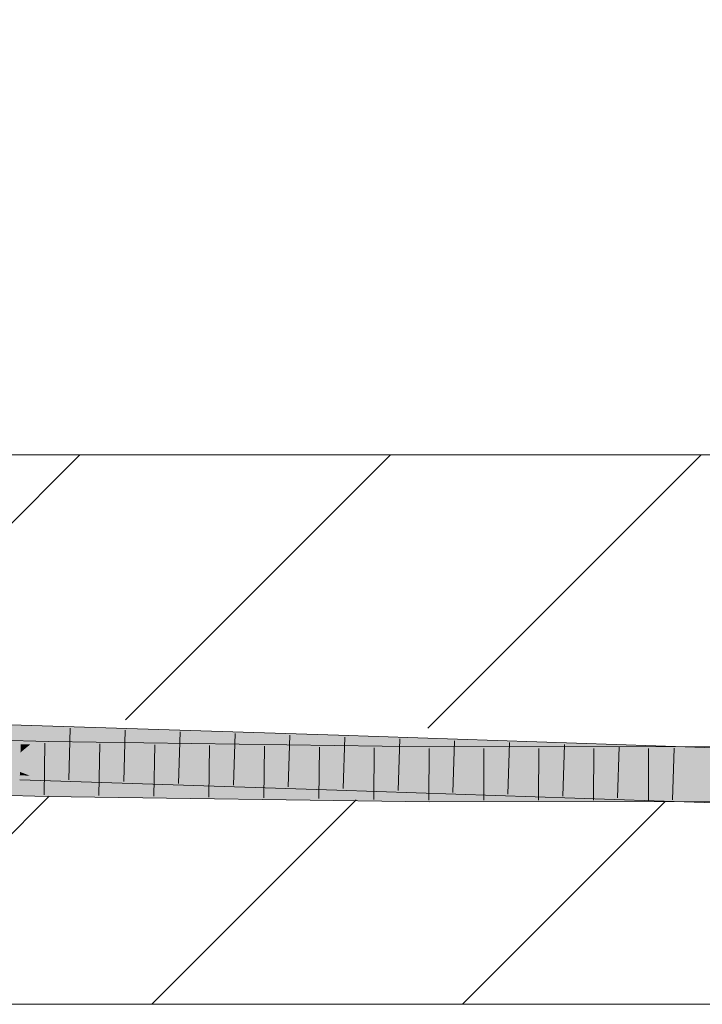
# Model space of a CAD drawing. Extents: x -720 to 300, y 62 to 1162.
# Tile 177 of 256: x 216.77 to 219.88, y 727.77 to 732.25. Entities that reach past the tile are written whole.
import ezdxf
from ezdxf.lldxf.tags import DXFTag

# ---------------------------------------------------------------- set-up
doc = ezdxf.new("R2010")
doc.units = 0
doc.layers.get('0').update_dxf_attribs({"lineweight": 13})
for name, color, linetype, lineweight, true_color in [('E_Detail_Beschriftung', 7, 'Continuous', 13, 0x009900), ('E_Detail_Wandschraffur', 7, 'Continuous', 5, 0xc0c0c0), ('E_Leerrohr 25-A06G93Y08I', 7, 'Continuous', 9, 0xff8000), ('E_Leerrohr 25-Shading', 7, 'Continuous', 9, 0xff8000)]:
    doc.layers.add(name, color=color, linetype=linetype, lineweight=lineweight, true_color=true_color)
doc.layers.add('E_Detail_Linie_Text_Bem', color=7, linetype='Continuous', lineweight=13)
doc.styles.get("Standard").update_dxf_attribs({"font": 'ARIALN.TTF'})
tags = doc.linetypes.add('fein_strichliert', pattern=[4, 1, -2, 1]).pattern_tags.tags
tags[8:9] = [DXFTag(74, 4), DXFTag(75, 0), DXFTag(340, '0'), DXFTag(46, 0.0), DXFTag(50, 0.0), DXFTag(44, 0.0), DXFTag(45, 0.0)]
tags[6:7] = [DXFTag(74, 4), DXFTag(75, 0), DXFTag(340, '0'), DXFTag(46, 0.0), DXFTag(50, 0.0), DXFTag(44, 0.0), DXFTag(45, 0.0)]
tags[4:5] = [DXFTag(74, 4), DXFTag(75, 0), DXFTag(340, '0'), DXFTag(46, 0.0), DXFTag(50, 0.0), DXFTag(44, 0.0), DXFTag(45, 0.0)]

# ---------------------------------------------------------------- blocks, each defined once
blk = doc.blocks.new('Shading-A06G93SJ8I', base_point=(174.2882, 726.756))
at = {"layer": 'E_Leerrohr 25-Shading', "color": 43, "true_color": 0xd7ab7f}
for points in [[(216.781, 729.0211), (216.7817, 729.0427), (215.3558, 729.0577), (215.3562, 729.0789)], [(215.3555, 729.0423), (216.7806, 729.0061), (215.3558, 729.0577), (216.781, 729.0211)], [(218.1403, 728.9993), (216.7817, 729.0427), (217.3343, 729.0024), (216.781, 729.0211)], [(215.2887, 728.9695), (216.905, 728.9676), (215.2896, 729.0062)], [(216.781, 729.0211), (216.7806, 729.0061), (217.3343, 729.0024)], [(216.8808, 729.0029), (217.3616, 729.0015), (216.7806, 729.0061), (217.3343, 729.0024)], [(218.226, 728.9966), (217.5588, 729.001), (218.2252, 728.9714), (216.8808, 729.0029)], [(218.0964, 728.9744), (216.8808, 729.0029), (218.2251, 728.9698), (218.2248, 728.96)], [(217.3616, 729.0015), (217.5588, 729.001), (217.3343, 729.0024)], [(218.1403, 728.9993), (217.3343, 729.0024), (217.5588, 729.001)], [(217.5588, 729.001), (218.226, 728.9966), (218.1403, 728.9993)], [(219.6702, 728.9351), (219.6706, 728.9476), (218.2252, 728.9714), (218.226, 728.9966)], [(216.905, 728.9676), (215.2887, 728.9695), (216.905, 728.9673), (215.4553, 728.9656)], [(215.4553, 728.9656), (216.9045, 728.9416), (216.905, 728.9673)], [(215.7681, 728.9604), (215.4553, 728.9656), (216.9043, 728.931)], [(216.9045, 728.9416), (215.7681, 728.9604), (216.9043, 728.931)], [(218.4071, 728.9125), (216.9045, 728.9416), (218.1452, 728.9135), (216.9043, 728.931)], [(218.6411, 728.9273), (218.6411, 728.9431), (216.9045, 728.9416), (216.905, 728.9676)], [(218.6411, 728.9273), (216.9045, 728.9416), (218.6409, 728.9116), (218.4071, 728.9125)], [(218.2252, 728.9714), (218.0964, 728.9744), (218.2251, 728.9698)], [(219.6694, 728.9128), (218.8496, 728.9461), (218.2248, 728.96), (218.2251, 728.9698)], [(219.6694, 728.9128), (218.2248, 728.96), (219.3524, 728.9218)], [(218.8496, 728.9461), (218.2252, 728.9714), (218.2251, 728.9698)], [(219.6696, 728.9174), (219.6702, 728.9351), (218.8496, 728.9461), (218.2252, 728.9714)], [(218.6411, 728.9273), (219.8642, 728.933), (218.6411, 728.9431), (219.8644, 728.9442)], [(219.6696, 728.9174), (218.8496, 728.9461), (219.5671, 728.9188)], [(218.8496, 728.9461), (219.6694, 728.9128), (219.6695, 728.9149)], [(219.6702, 728.9351), (219.78, 728.9326), (219.6706, 728.9476), (219.7802, 728.9442)], [(219.78, 728.9326), (221.0967, 728.9024), (219.7802, 728.9442), (221.0967, 728.9028)], [(219.8642, 728.933), (220.5524, 728.9362), (219.8644, 728.9442), (220.5524, 728.9449)], [(218.6409, 728.908), (218.4071, 728.9125), (218.1452, 728.9135)], [(218.3951, 728.9106), (218.1452, 728.9135), (218.6409, 728.9064)], [(218.6409, 728.908), (218.3951, 728.9106), (218.6409, 728.9064)], [(218.4071, 728.9125), (218.6409, 728.908), (218.6409, 728.9116)], [(218.6409, 728.9116), (219.8642, 728.933), (218.6411, 728.9273)], [(218.6409, 728.9116), (219.5992, 728.9154), (219.8642, 728.933), (219.864, 728.9211)], [(219.315, 728.9092), (219.5992, 728.9154), (218.6409, 728.908), (218.6409, 728.9116)], [(219.7717, 728.91), (218.6409, 728.908), (219.7716, 728.9075), (218.6409, 728.9064)], [(219.315, 728.9092), (219.7717, 728.9111), (219.5992, 728.9154), (219.7718, 728.9161)], [(219.7717, 728.9111), (219.315, 728.9092), (219.7717, 728.91)], [(219.3524, 728.9218), (219.6694, 728.9109), (219.6694, 728.9128)], [(219.6695, 728.9149), (219.6696, 728.9174), (219.5671, 728.9188)], [(219.5992, 728.9154), (219.864, 728.9164), (219.864, 728.9211)], [(219.6695, 728.9149), (219.6694, 728.9128), (219.8944, 728.907)], [(219.6694, 728.9128), (219.6694, 728.9109), (221.0959, 728.8761), (221.0957, 728.8662)], [(219.8944, 728.907), (220.806, 728.9035), (219.6695, 728.9149), (219.6696, 728.9174)], [(219.6696, 728.9174), (219.7798, 728.9161), (219.6702, 728.9351), (219.78, 728.9326)], [(220.5524, 728.9114), (219.7717, 728.91), (220.5524, 728.9083), (219.7716, 728.9075)], [(219.7717, 728.9111), (220.5524, 728.9142), (219.7718, 728.9161), (220.5524, 728.9191)], [(219.8639, 728.9102), (219.8639, 728.9114), (219.7717, 728.91), (219.7717, 728.9111)], [(219.7798, 728.9161), (220.806, 728.9035), (219.78, 728.9326), (221.0967, 728.9024)], [(220.5524, 728.9142), (219.8639, 728.9114), (220.5524, 728.9114), (219.8639, 728.9102)], [(219.864, 728.9164), (220.5524, 728.9191), (219.864, 728.9211), (220.5524, 728.9362)], [(219.864, 728.9211), (220.5524, 728.9362), (219.8642, 728.933)], [(215.3516, 728.8455), (216.7745, 728.7941), (215.3519, 728.8597), (216.7751, 728.814)], [(215.3519, 728.8597), (216.7751, 728.814), (215.352, 728.8656), (216.7754, 728.826)], [(216.7754, 728.826), (216.7755, 728.8294), (215.352, 728.8656)], [(215.3513, 728.829), (216.7745, 728.7928), (215.3516, 728.8455), (216.7745, 728.7941)], [(216.7745, 728.7941), (216.88, 728.7894), (216.7751, 728.814), (216.8206, 728.8122)], [(216.7751, 728.814), (216.8206, 728.8122), (216.7754, 728.826), (216.7854, 728.8256)], [(216.7854, 728.8256), (216.7755, 728.8294), (216.7754, 728.826)], [(218.2187, 728.7745), (218.2189, 728.7813), (216.7854, 728.8256), (216.7755, 728.8294)], [(218.2189, 728.7813), (218.219, 728.7833), (216.7755, 728.8294)], [(216.7854, 728.8256), (216.8206, 728.8122), (218.2187, 728.7745), (218.2181, 728.7563)], [(216.8206, 728.8122), (216.88, 728.7894), (218.2181, 728.7563), (218.2178, 728.7467)], [(215.2842, 728.7928), (215.4054, 728.7877), (216.901, 728.7542), (216.9009, 728.7505)], [(216.9006, 728.7356), (216.9007, 728.7393), (215.3562, 728.7757), (215.3562, 728.7758)], [(215.3562, 728.7757), (215.3849, 728.7689), (216.9006, 728.7356), (216.9004, 728.723)], [(215.3849, 728.7689), (215.4554, 728.7521), (216.9004, 728.723), (216.9003, 728.7177)], [(215.4054, 728.7877), (216.0909, 728.7584), (216.9009, 728.7505), (216.9007, 728.7393)], [(216.7745, 728.7928), (216.88, 728.7894), (216.7745, 728.7941)], [(218.2181, 728.7563), (219.3493, 728.7083), (218.2187, 728.7745), (218.5327, 728.7625)], [(218.2187, 728.7745), (218.5327, 728.7625), (218.2189, 728.7813), (218.283, 728.7791)], [(218.283, 728.7791), (218.219, 728.7833), (218.2189, 728.7813)], [(219.6635, 728.7298), (219.6636, 728.7337), (218.283, 728.7791), (218.219, 728.7833)], [(219.6636, 728.7337), (219.6636, 728.7343), (218.219, 728.7833)], [(218.283, 728.7791), (218.5327, 728.7625), (219.6635, 728.7298), (219.6631, 728.7194)], [(218.5327, 728.7625), (219.3493, 728.7083), (219.6631, 728.7194), (219.6624, 728.6977)], [(216.9003, 728.7177), (218.1444, 728.7), (216.9004, 728.723)], [(216.9004, 728.723), (218.1444, 728.7), (216.9006, 728.7356), (217.5355, 728.7266)], [(216.9006, 728.7356), (217.5355, 728.7266), (216.9007, 728.7393), (217.3701, 728.7338)], [(216.9007, 728.7395), (217.3457, 728.7349), (216.9009, 728.7505), (217.0225, 728.749)], [(216.9007, 728.7393), (217.3701, 728.7338), (216.9007, 728.7395), (217.3457, 728.7349)], [(217.0225, 728.749), (216.901, 728.7542), (216.9009, 728.7505)], [(218.6398, 728.7278), (218.6398, 728.7296), (217.0225, 728.749), (216.901, 728.7542)], [(217.3457, 728.7349), (218.6398, 728.7213), (217.0225, 728.749), (218.6398, 728.7278)], [(218.6398, 728.7188), (218.6398, 728.7213), (217.3701, 728.7338), (217.3457, 728.7349)], [(217.3701, 728.7338), (217.5355, 728.7266), (218.6398, 728.7188), (218.6397, 728.7109)], [(217.5355, 728.7266), (218.1444, 728.7), (218.6397, 728.7109), (218.6396, 728.6931)], [(218.2178, 728.7467), (219.3493, 728.7083), (218.2181, 728.7563)], [(219.7684, 728.7154), (218.6397, 728.7109), (219.768, 728.6941), (218.6396, 728.6931)], [(219.7686, 728.726), (218.6398, 728.7188), (219.7684, 728.7154), (218.6397, 728.7109)], [(218.6398, 728.7215), (218.6398, 728.7213), (219.7686, 728.7307), (219.7686, 728.7301)], [(218.6398, 728.7215), (219.7686, 728.7307), (218.6398, 728.7278), (219.0834, 728.73)], [(218.6398, 728.7213), (218.6398, 728.7188), (219.7686, 728.7301), (219.7686, 728.7299)], [(219.0834, 728.73), (218.6398, 728.7296), (218.6398, 728.7278)], [(219.7686, 728.7299), (218.6398, 728.7188), (219.7686, 728.726)], [(219.6624, 728.6977), (221.0897, 728.653), (219.6631, 728.7194), (221.0902, 728.6694)], [(219.6631, 728.7194), (221.0902, 728.6694), (219.6635, 728.7298), (221.0906, 728.6832)], [(219.6635, 728.7298), (221.0906, 728.6832), (219.6636, 728.7337), (221.0907, 728.6891)], [(219.6636, 728.7337), (219.7769, 728.7302), (219.6636, 728.7343), (219.7769, 728.7307)], [(219.8608, 728.7158), (219.7684, 728.7154), (219.8604, 728.6942), (219.768, 728.6941)], [(219.8609, 728.7266), (219.7686, 728.726), (219.8608, 728.7158), (219.7684, 728.7154)], [(219.7686, 728.7299), (219.861, 728.7308), (219.7686, 728.7301)], [(219.8609, 728.7266), (219.861, 728.7308), (219.7686, 728.726), (219.7686, 728.7299)], [(219.7686, 728.7301), (219.861, 728.7308), (219.7686, 728.7307)], [(219.7769, 728.7302), (221.0907, 728.6891), (219.7769, 728.7307), (221.0908, 728.6895)], [(219.8604, 728.6942), (220.5527, 728.6949), (219.8608, 728.7158), (220.5527, 728.7186)], [(219.8608, 728.7158), (220.5527, 728.7186), (219.8609, 728.7266), (220.5527, 728.7311)], [(219.861, 728.7308), (219.8609, 728.7266), (220.5527, 728.7315), (220.5527, 728.7311)]]:
    blk.add_solid(points, dxfattribs=at)
at = {"layer": 'E_Leerrohr 25-Shading', "color": 31, "true_color": 0xfabd7f}
for points in [[(216.7805, 729.0032), (216.7806, 729.0061), (215.3547, 729.0026), (215.3555, 729.0423)], [(215.3547, 729.0026), (215.354, 728.9683), (216.7805, 729.0032), (216.7791, 728.9551)], [(216.7805, 729.0032), (216.7791, 728.9551), (216.8808, 729.0029), (216.8224, 728.9545)], [(216.8808, 729.0029), (216.7806, 729.0061), (216.7805, 729.0032)], [(216.8808, 729.0029), (216.8224, 728.9545), (218.2248, 728.96), (218.224, 728.937)], [(216.7755, 728.8294), (216.7781, 728.9178), (215.352, 728.8656), (215.3537, 728.954)], [(216.7791, 728.9551), (215.354, 728.9683), (216.7783, 728.926), (215.3537, 728.954)], [(215.3537, 728.954), (216.7781, 728.9178), (216.7783, 728.926)], [(215.4553, 728.9656), (215.3858, 728.9308), (216.9043, 728.931), (216.904, 728.9179)], [(216.8224, 728.9545), (216.7791, 728.9551), (216.7878, 728.9258), (216.7783, 728.926)], [(218.224, 728.937), (216.8224, 728.9545), (218.2226, 728.893), (216.7878, 728.9258)], [(218.224, 728.937), (218.2226, 728.893), (219.3524, 728.9218), (218.5357, 728.8856)], [(219.3524, 728.9218), (218.2248, 728.96), (218.224, 728.937)], [(215.5479, 728.8808), (216.9033, 728.8786), (215.3422, 728.9091), (216.0931, 728.8986)], [(216.9035, 728.8876), (215.3575, 728.9167), (216.9033, 728.8786), (215.3574, 728.9167)], [(216.904, 728.9179), (215.3858, 728.9308), (216.9035, 728.8876), (215.3575, 728.9167)], [(218.219, 728.7833), (218.2219, 728.8716), (216.7755, 728.8294), (216.7781, 728.9178)], [(216.7783, 728.926), (216.7781, 728.9178), (216.7878, 728.9258)], [(218.2226, 728.893), (216.7878, 728.9258), (218.222, 728.8763), (216.7781, 728.9178)], [(216.7781, 728.9178), (218.2219, 728.8716), (218.222, 728.8763)], [(216.904, 728.9179), (216.9035, 728.8876), (218.1452, 728.9135), (217.5367, 728.8787)], [(218.1452, 728.9135), (216.9043, 728.931), (216.904, 728.9179)], [(218.1452, 728.9135), (217.5367, 728.8787), (218.6409, 728.9064), (218.6407, 728.8633)], [(218.5357, 728.8856), (218.2226, 728.893), (218.2859, 728.8745), (218.222, 728.8763)], [(219.3524, 728.9218), (218.5357, 728.8856), (219.6694, 728.9109), (219.6676, 728.8585)], [(218.6407, 728.8633), (219.7716, 728.9075), (218.6409, 728.9064)], [(219.7716, 728.9075), (218.6407, 728.8633), (219.8638, 728.9037), (219.863, 728.8555)], [(219.6694, 728.9109), (219.6676, 728.8585), (219.7797, 728.9072), (219.7789, 728.856)], [(221.0955, 728.8619), (221.0957, 728.8662), (219.6694, 728.9109)], [(219.7716, 728.9075), (220.5525, 728.8754), (219.7797, 728.9075), (220.5525, 728.8781)], [(219.7789, 728.856), (221.0946, 728.8263), (219.7797, 728.9072), (221.0955, 728.8619)], [(220.5525, 728.8781), (220.5524, 728.9083), (219.7797, 728.9075)], [(219.863, 728.8555), (220.5525, 728.8511), (219.8638, 728.9037), (220.5525, 728.8754)], [(216.901, 728.7542), (216.9026, 728.8426), (215.2842, 728.7928), (215.2864, 728.8812)], [(216.9026, 728.8426), (216.9028, 728.8516), (215.2864, 728.8812), (215.5479, 728.8808)], [(216.9028, 728.8516), (216.9033, 728.8786), (215.5479, 728.8808)], [(216.9028, 728.8516), (216.9026, 728.8426), (217.024, 728.8495)], [(217.024, 728.8495), (216.9026, 728.8426), (218.6404, 728.8225), (218.6404, 728.8181)], [(217.3473, 728.8679), (216.9033, 728.8782), (217.024, 728.8495), (216.9028, 728.8516)], [(217.5367, 728.8787), (216.9035, 728.8876), (217.3716, 728.8693), (216.9033, 728.8786)], [(217.3716, 728.8693), (216.9033, 728.8786), (217.3473, 728.8679), (216.9033, 728.8782)], [(218.6405, 728.8381), (217.3473, 728.8679), (218.6404, 728.8225), (217.024, 728.8495)], [(218.6405, 728.8442), (217.3716, 728.8693), (218.6405, 728.8381), (217.3473, 728.8679)], [(218.6407, 728.8633), (217.5367, 728.8787), (218.6405, 728.8442), (217.3716, 728.8693)], [(219.6636, 728.7343), (219.6665, 728.8226), (218.219, 728.7833), (218.2219, 728.8716)], [(218.222, 728.8763), (218.2219, 728.8716), (218.2859, 728.8745)], [(219.6668, 728.8335), (218.2859, 728.8745), (219.6665, 728.824), (218.2219, 728.8716)], [(218.2219, 728.8716), (219.6665, 728.8226), (219.6665, 728.824)], [(219.6676, 728.8585), (218.5357, 728.8856), (219.6668, 728.8335), (218.2859, 728.8745)], [(219.7708, 728.8561), (218.6407, 728.8633), (219.7703, 728.8304), (218.6405, 728.8442)], [(219.6676, 728.8585), (219.6668, 728.8335), (221.0946, 728.8263), (221.0936, 728.793)], [(219.8626, 728.8293), (219.863, 728.8555), (219.7703, 728.8304), (219.7708, 728.8561)], [(220.5525, 728.8511), (219.863, 728.8555), (220.5526, 728.8209), (219.8626, 728.8293)], [(218.6398, 728.7296), (218.6404, 728.8181), (216.901, 728.7542), (216.9026, 728.8426)], [(219.0843, 728.8185), (218.6404, 728.8181), (219.0834, 728.73), (218.6398, 728.7296)], [(219.7701, 728.8191), (218.6405, 728.8377), (219.0843, 728.8185), (218.6404, 728.8225)], [(218.6404, 728.8225), (218.6404, 728.8181), (219.0843, 728.8185)], [(218.6405, 728.8381), (219.7702, 728.8206), (218.6405, 728.8442), (219.7703, 728.8304)], [(219.8624, 728.8192), (218.6405, 728.8381), (219.7701, 728.8191), (218.6405, 728.8377)], [(219.7701, 728.8191), (219.0843, 728.8185), (219.7686, 728.7307), (219.0834, 728.73)], [(221.0908, 728.6895), (221.0932, 728.7779), (219.6636, 728.7343), (219.6665, 728.8226)], [(221.0936, 728.793), (219.6668, 728.8335), (221.0932, 728.7789), (219.6665, 728.824)], [(219.7783, 728.8205), (219.6665, 728.824), (219.7783, 728.8192), (219.6665, 728.8226)], [(219.7686, 728.7307), (219.861, 728.7308), (219.7701, 728.8191), (219.8624, 728.8192)], [(219.7702, 728.8206), (219.8624, 728.8192), (219.7703, 728.8304), (219.8626, 728.8293)], [(219.8624, 728.8179), (219.7783, 728.8205), (219.7783, 728.8192)], [(221.0932, 728.7779), (221.0932, 728.7789), (219.7783, 728.8192), (219.8624, 728.8179)], [(219.8624, 728.8176), (219.861, 728.7308), (220.5526, 728.8062), (220.5527, 728.7315)], [(219.8624, 728.8192), (220.5526, 728.8209), (219.8626, 728.8293)], [(220.5526, 728.8209), (219.8624, 728.8192), (220.5526, 728.8199)], [(219.8624, 728.8192), (220.5526, 728.8085), (220.5526, 728.8199)], [(220.5526, 728.8085), (219.8624, 728.8192), (220.5526, 728.8062), (219.8624, 728.8176)]]:
    blk.add_solid(points, dxfattribs=at)
blk = doc.blocks.new('Referenz-A06G93Y68I')
at = {"layer": 'E_Detail_Linie_Text_Bem', "linetype": 'Continuous', "ltscale": 0.13}
for p, q in [((192.4236, 730.2717), (252.4016, 730.2717)), ((252.4016, 727.7717), (204.4236, 727.7717))]:
    blk.add_line(p, q, dxfattribs=at)
at = {"layer": 'E_Detail_Wandschraffur', "linetype": 'ByBlock', "ltscale": 0.13}
for p, q in [((215.8699, 729.0938), (217.0478, 730.2717)), ((218.6322, 729.0277), (219.8763, 730.2717)), ((217.3763, 727.7717), (218.3063, 728.7017))]:
    blk.add_line(p, q, dxfattribs=at)
at = {"layer": 'E_Detail_Wandschraffur', "linetype": 'fein_strichliert', "ltscale": 0.13}
for p, q in [((217.2564, 729.0661), (218.4621, 730.2717)), ((215.9621, 727.7717), (216.9093, 728.7189)), ((218.7905, 727.7717), (219.7131, 728.6944))]:
    blk.add_line(p, q, dxfattribs=at)
at = {"layer": 'E_Leerrohr 25-A06G93Y08I', "linetype": 'Continuous', "ltscale": 0.13}
for p, q in [((216.7817, 729.0427), (215.3562, 729.0789)), ((218.226, 728.9966), (216.7817, 729.0427)), ((217.0049, 729.0281), (216.998, 728.7932)), ((216.905, 728.9676), (215.2896, 729.0062)), ((217.2548, 729.0201), (217.2478, 728.7852)), ((217.5048, 729.0121), (217.4976, 728.7772)), ((217.7548, 729.0041), (217.7473, 728.7692)), ((218.0047, 728.9961), (217.9971, 728.7613)), ((219.6706, 728.9476), (218.226, 728.9966)), ((218.2547, 728.9881), (218.2469, 728.7532)), ((216.8897, 728.9604), (216.8852, 728.7255)), ((218.6411, 728.943), (216.905, 728.9676)), ((217.1394, 728.9568), (217.1354, 728.7218)), ((217.3892, 728.9532), (217.3856, 728.7183)), ((217.639, 728.9497), (217.6358, 728.7147)), ((217.8887, 728.9462), (217.886, 728.7112)), ((218.1385, 728.9426), (218.1362, 728.7076)), ((218.3883, 728.9391), (218.3864, 728.7041)), ((218.5045, 728.9796), (218.4968, 728.7447)), ((220.5524, 728.9449), (218.6411, 728.943)), ((218.7544, 728.9711), (218.7466, 728.7363)), ((219.0042, 728.9627), (218.9965, 728.7278)), ((219.2541, 728.9542), (219.2464, 728.7193)), ((219.5039, 728.9457), (219.4962, 728.7108)), ((221.0967, 728.9028), (219.6706, 728.9476)), ((219.7537, 728.9375), (219.7461, 728.7026)), ((218.638, 728.9356), (218.6365, 728.7006)), ((218.8879, 728.9358), (218.8867, 728.7008)), ((219.1378, 728.936), (219.1368, 728.701)), ((219.3877, 728.9363), (219.3869, 728.7013)), ((219.6375, 728.9365), (219.637, 728.7015)), ((218.2178, 728.7467), (216.7745, 728.7928)), ((216.9003, 728.7176), (215.2833, 728.7563)), ((218.6396, 728.693), (216.9003, 728.7176)), ((219.6624, 728.6977), (218.2178, 728.7467)), ((220.5527, 728.6949), (218.6396, 728.693)), ((221.0897, 728.6529), (219.6624, 728.6977))]:
    blk.add_line(p, q, dxfattribs=at)
at = {"layer": 'E_Detail_Beschriftung', "linetype": 'Continuous', "ltscale": 0.13, "insert": (208.963, 732.1324), "char_height": 1.4, "attachment_point": 1}
blk.add_mtext('{\\fArial Narrow;Rohdecke}', dxfattribs=at)

msp = doc.modelspace()

# ---------------------------------------------------------------- block references
at = {"color": 8, "lineweight": 25, "ltscale": 0.25, "true_color": 0x808080}
msp.add_blockref('Referenz-A06G93Y68I', (0, 0), dxfattribs=at)
msp.add_blockref('Shading-A06G93SJ8I', (174.2882, 726.756))

doc.saveas('drawing.dxf')
